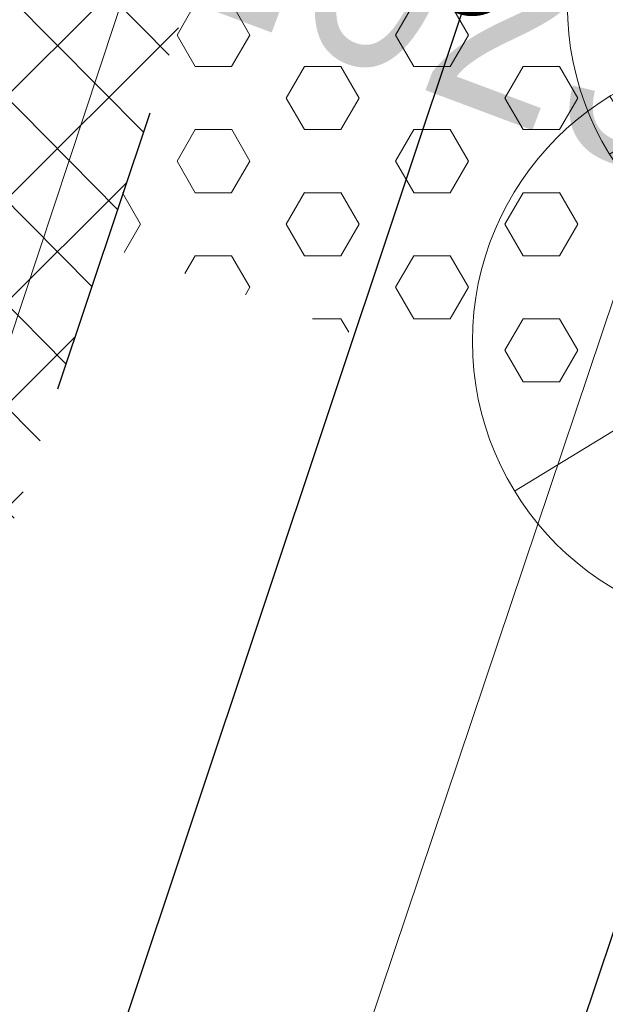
# Model space of a CAD drawing. Header units: metres. Extents: x 6599773 to 13199707, y 5688499 to 11377233.
# Tile 73 of 256: x 6599919.61 to 6599921.61, y 5688753.14 to 5688756.52. Entities that reach past the tile are written whole.
import ezdxf
from ezdxf import colors
from ezdxf.entities.mleader import LeaderData, LeaderLine
from ezdxf.enums import TextEntityAlignment as Align
from ezdxf.math import Vec2, Vec3

# ---------------------------------------------------------------- set-up
doc = ezdxf.new("R2010")
doc.units = ezdxf.units.M
doc.header["$MEASUREMENT"] = 0
for name, pattern in [('1', [0]), ('BUF', [0]), ('BUG', [1.5, 1, -0.5]), ('GUK', [2, 1.5, -0.5])]:
    doc.linetypes.add(name, pattern=pattern)
doc.layers.get('0').update_dxf_attribs({"linetype": 'CONTINUOUS', "lineweight": 5})
for name, color, linetype, lineweight in [('_kolor chodnik', 50, '1', 0), ('_kolor umocn', 7, '1', 5), ('_kolor zjazdy kostka', 7, '1', 0), ('_kolor ścieżka', 10, '1', 0), ('_krawedz jezdni i pobocza', 7, 'BUG', 30), ('_opiskd', 14, 'CONTINUOUS', 15), ('_row', 150, 'CONTINUOUS', 30), ('_wycinka', 10, 'BUF', 15), ('AS__Nowe_granice', 140, 'CONTINUOUS', 30), ('Kontury', 90, 'GUK', 5), ('OTK_L_5', 7, 'CONTINUOUS', 5), ('OTZ_L_1', 7, 'CONTINUOUS', 5), ('P_SUKP_E_T_0', 7, 'CONTINUOUS', 5)]:
    doc.layers.add(name, color=color, linetype=linetype, lineweight=lineweight)
doc.layers.add('_kolor jezdnia', color=7, linetype='1', lineweight=0, true_color=0x00dbdb)
doc.layers.add('_kolor pobocze', color=7, linetype='1', lineweight=0, true_color=0xff66ff)
doc.styles.add('opis', font='ARIALN.TTF', dxfattribs={"width": 0.7, "height": 1.1})
doc.styles.add('opis drzewa', font='ARIALN.TTF', dxfattribs={"width": 0.7, "height": 1.6})
doc.styles.add('STYL_ARIAL', font='ARIALN.TTF', dxfattribs={"width": 0.75, "oblique": 0.1})
pattern_1 = [(45, (0, 0), (-0.1767766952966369, 0.1767766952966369), []), (135, (0, 0), (-0.1767766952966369, -0.1767766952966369), [])]

# ---------------------------------------------------------------- blocks, each defined once
blk = doc.blocks.new('ddddd')
at = {"layer": '_wycinka'}
for p, q in [((6600244.106448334, 5690836.218476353), (6600245.135551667, 5690834.535523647)), ((6600245.462476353, 5690835.891551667), (6600243.779523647, 5690834.862448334))]:
    blk.add_line(p, q, dxfattribs=at)
blk.add_circle((6600244.621, 5690835.377), 0.986329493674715, dxfattribs=at)
blk = doc.blocks.new('_Dot')
at = {"color": 0, "linetype": 'ByBlock', "lineweight": -2}
blk.add_line((-0.5, 0), (-1, 0), dxfattribs=at)
at = {"color": 0, "linetype": 'ByBlock', "const_width": 0.5}
blk.add_lwpolyline([(-0.25, 0, 1), (0.25, 0, 1)], format="xyb", close=True, dxfattribs=at)

msp = doc.modelspace()

# ---------------------------------------------------------------- hatches: boundary and pattern name
at = {"layer": '_kolor chodnik'}
h = msp.add_hatch(dxfattribs=at)
h.set_pattern_fill('ANSI37', color=256, scale=2)
h.set_pattern_definition(pattern_1)
h.paths.add_polyline_path([(6599849.938171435, 5688542.085872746), (6599852.232147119, 5688548.938742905), (6599853.573135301, 5688548.489851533), (6599853.827082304, 5688549.248475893), (6599851.793849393, 5688549.929093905), (6599849.895278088, 5688548.982823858), (6599847.823506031, 5688542.793750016)])
edge = h.paths.add_edge_path()
edge.add_line((6600018.106075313, 5689087.454911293), (6600022.42781917, 5689091.229234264))
edge.add_line((6600022.42781917, 5689091.229234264), (6600020.233254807, 5689093.742094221))
edge.add_line((6600020.233254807, 5689093.742094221), (6600017.159471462, 5689091.057656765))
edge.add_arc((6600023.275194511, 5689085.3851404), 8.341433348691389, 137.1531559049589, 148.8016577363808)
edge.add_line((6600016.140105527, 5689089.706021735), (6600018.106075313, 5689087.454911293))
h.paths.add_polyline_path([(6600038.501784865, 5689187.592294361), (6600037.906968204, 5689187.700586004), (6600037.63829624, 5689186.224843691), (6600038.240083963, 5689186.115282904)])
h.paths.add_polyline_path([(6600069.098302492, 5689360.276020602), (6600068.321239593, 5689360.413462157), (6600068.064048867, 5689358.936495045), (6600068.836639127, 5689358.799546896)])
h.paths.add_polyline_path([(6600082.393785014, 5689362.950258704), (6600082.941124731, 5689366.103121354), (6600081.481377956, 5689366.361351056), (6600080.923159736, 5689363.210828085)])
h.paths.add_polyline_path([(6600074.022236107, 5689388.065861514), (6600072.983907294, 5689388.249860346), (6600072.723374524, 5689386.77253894), (6600073.760538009, 5689386.588865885)])
h.paths.add_polyline_path([(6600105.613104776, 5689486.405659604), (6600106.749499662, 5689489.711933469), (6600105.298891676, 5689490.233346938), (6600104.143487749, 5689486.917306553)], flags=17)
h.paths.add_polyline_path([(6600132.519778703, 5689678.737346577), (6600131.761827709, 5689678.896110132), (6600131.444670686, 5689677.429261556), (6600132.212256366, 5689677.269208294)])
h.paths.add_polyline_path([(6600156.649397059, 5689798.7449027), (6600156.48800471, 5689797.958860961), (6600157.450195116, 5689797.757316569), (6600157.615023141, 5689798.542205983)])
h.paths.add_polyline_path([(6600189.055358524, 5689948.643107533), (6600187.902868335, 5689948.884512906), (6600187.600024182, 5689947.417400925), (6600188.748131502, 5689947.176379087)])
edge = h.paths.add_edge_path()
edge.add_line((6600204.459383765, 5690032.969035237), (6600204.153258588, 5690031.227801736))
edge.add_arc((6600202.328347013, 5690027.299936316), 4.331100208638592, 41.85300125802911, 65.08011549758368, ccw=False)
edge.add_arc((6600032.90393149, 5690051.979071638), 174.020003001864, 352.8070218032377, 353.495463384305)
edge.add_arc((6600202.372679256, 5690027.343587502), 5.999999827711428, 55.12102442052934, 69.64815978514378)
edge = h.paths.add_edge_path()
edge.add_line((6600205.046027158, 5690040.265402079), (6600204.972740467, 5690038.483452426))
edge.add_arc((6600203.986269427, 5690044.401803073), 5.999999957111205, 279.4630688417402, 294.9140560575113)
edge.add_line((6600206.513819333, 5690038.960158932), (6600206.607027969, 5690041.030672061))
edge.add_arc((6600203.986269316, 5690044.401803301), 4.270000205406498, 284.3702444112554, 307.86193139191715, ccw=False)
edge = h.paths.add_edge_path()
edge.add_arc((6600203.547470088, 5690044.558759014), 6.446878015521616, 324.4350091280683, 356.2013368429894, ccw=False)
edge.add_arc((6600203.986269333, 5690044.401803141), 6.00000007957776, 323.2169970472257, 357.4193489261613)
h.paths.add_polyline_path([(6600208.910055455, 5690121.713696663), (6600208.146285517, 5690121.748120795), (6600207.125602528, 5690121.794124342), (6600209.971605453, 5690121.665851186)])
edge = h.paths.add_edge_path()
edge.add_line((6600238.769818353, 5690481.648294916), (6600240.338176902, 5690490.873746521))
edge.add_line((6600240.338176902, 5690490.873746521), (6600241.251295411, 5690510.829461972))
edge.add_line((6600241.251295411, 5690510.829461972), (6600239.524022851, 5690510.928942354))
edge.add_line((6600239.524022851, 5690510.928942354), (6600238.633343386, 5690491.167757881))
edge.add_line((6600238.633343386, 5690491.167757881), (6600234.579716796, 5690467.661262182))
edge.add_line((6600234.579716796, 5690467.661262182), (6600234.449796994, 5690464.966873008))
edge.add_arc((6600242.443669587, 5690464.607462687), 8.00194818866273, 177.4256738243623, 268.2543056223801)
edge.add_line((6600242.199903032, 5690456.609228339), (6600242.216657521, 5690457.359274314))
edge.add_line((6600242.216657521, 5690457.359274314), (6600242.305257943, 5690458.836738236))
edge.add_arc((6600242.444504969, 5690464.607952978), 5.772894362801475, 177.0298084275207, 268.6178439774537, ccw=False)
edge.add_line((6600236.679365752, 5690464.907083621), (6600236.951876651, 5690470.95443634))
edge.add_line((6600236.951876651, 5690470.95443634), (6600238.150786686, 5690478.210832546))
edge.add_line((6600238.150786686, 5690478.210832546), (6600238.769818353, 5690481.648294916))
h.paths.add_polyline_path([(6600238.769818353, 5690481.648294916), (6600238.150786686, 5690478.210832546), (6600239.670056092, 5690477.930590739), (6600240.266710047, 5690481.376366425)], flags=17)
edge = h.paths.add_edge_path()
edge.add_line((6600223.366500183, 5690460.339976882), (6600223.276803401, 5690457.948865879))
edge.add_arc((6600221.105749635, 5690465.64864014), 7.999999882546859, 285.7465040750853, 299.8464885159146)
edge.add_line((6600225.08717264, 5690458.709744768), (6600225.240084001, 5690461.623695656))
edge.add_arc((6600221.105749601, 5690465.648640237), 5.769999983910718, 293.06724420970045, 315.7681070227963, ccw=False)
edge = h.paths.add_edge_path()
edge.add_arc((6600220.025145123, 5690444.676291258), 5.77000016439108, 37.996647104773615, 59.94382588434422, ccw=False)
edge.add_line((6600224.572175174, 5690448.22839199), (6600224.817793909, 5690451.081798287))
edge.add_arc((6600220.025145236, 5690444.676291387), 7.999999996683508, 53.19588653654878, 68.15166733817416)
edge.add_line((6600223.00235276, 5690452.101669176), (6600222.91504296, 5690449.670427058))
edge = h.paths.add_edge_path()
edge.add_arc((6600221.105749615, 5690465.648640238), 7.999999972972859, 328.0222308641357, 357.0132597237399)
edge.add_line((6600229.094882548, 5690465.23180147), (6600229.218816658, 5690467.593604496))
edge.add_line((6600229.218816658, 5690467.593604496), (6600228.218919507, 5690467.645774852))
edge.add_line((6600228.218919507, 5690467.645774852), (6600227.891778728, 5690461.411918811))
h.paths.add_polyline_path([(6600200.980142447, 5690012.236744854), (6600202.31727834, 5690011.956662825), (6600202.522293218, 5690012.935421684), (6600201.182321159, 5690013.216097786)])
h.paths.add_polyline_path([(6600196.457878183, 5689983.98337835), (6600195.202332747, 5689984.246370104), (6600194.899091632, 5689982.777335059), (6600196.150355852, 5689982.515240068)])
edge = h.paths.add_edge_path()
edge.add_line((6600112.305909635, 5689517.99101877), (6600112.691041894, 5689519.807934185))
edge.add_line((6600112.691041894, 5689519.807934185), (6600113.245521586, 5689522.423769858))
edge.add_line((6600113.245521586, 5689522.423769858), (6600111.553124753, 5689522.782507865))
edge.add_line((6600111.553124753, 5689522.782507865), (6600107.405864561, 5689503.217226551))
edge.add_line((6600107.405864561, 5689503.217226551), (6600099.494506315, 5689480.361667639))
edge.add_line((6600099.494506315, 5689480.361667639), (6600099.182814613, 5689478.891218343))
edge.add_arc((6600107.008997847, 5689477.232359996), 8.000059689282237, 168.0325629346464, 257.7529108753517)
edge.add_line((6600105.311960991, 5689469.414366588), (6600105.784990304, 5689471.593619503))
edge.add_arc((6600107.008927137, 5689477.232314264), 5.769999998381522, 168.0321375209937, 257.7533362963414, ccw=False)
edge.add_line((6600101.364343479, 5689478.42879883), (6600101.647245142, 5689479.76342708))
edge.add_line((6600101.647245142, 5689479.76342708), (6600104.143487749, 5689486.917306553))
edge.add_line((6600104.143487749, 5689486.917306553), (6600105.298891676, 5689490.233346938))
edge.add_line((6600105.298891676, 5689490.233346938), (6600108.240043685, 5689498.809726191))
edge.add_line((6600108.240043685, 5689498.809726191), (6600112.305909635, 5689517.99101877))
h.paths.add_polyline_path([(6600136.009573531, 5689645.499114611), (6600138.333647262, 5689645.012304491), (6600138.661671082, 5689646.578318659), (6600134.869459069, 5689647.372651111)])
at = {"layer": '_kolor jezdnia'}
h = msp.add_hatch(dxfattribs=at)
h.set_pattern_fill('ANSI37', color=256, scale=2.2)
h.set_pattern_definition([(311.9999999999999, (0, 0), (0.2043648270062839, 0.1840109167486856), []), (41.99999999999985, (0, 0), (-0.1840109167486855, 0.2043648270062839), [])])
edge = h.paths.add_edge_path()
edge.add_line((6599833.066047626, 5688539.933393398), (6599850.649511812, 5688527.983462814))
edge.add_arc((6599857.337592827, 5688536.653968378), 10.95025544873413, 169.5012687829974, 232.3548431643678, ccw=False)
edge.add_arc((6599858.085851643, 5688536.618142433), 11.69295282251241, 162.2507788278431, 169.9967502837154, ccw=False)
edge.add_line((6599846.949484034, 5688540.182754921), (6599847.823506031, 5688542.793750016))
edge.add_line((6599847.823506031, 5688542.793750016), (6599849.895278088, 5688548.982823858))
edge.add_line((6599849.895278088, 5688548.982823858), (6599852.434748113, 5688556.56906746))
edge.add_line((6599852.434748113, 5688556.56906746), (6599928.48625871, 5688783.760284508))
edge.add_line((6599928.48625871, 5688783.760284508), (6599931.025728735, 5688791.34652811))
edge.add_line((6599931.025728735, 5688791.34652811), (6599996.657773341, 5688987.411326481))
edge.add_line((6599996.657773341, 5688987.411326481), (6599999.197243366, 5688994.997570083))
edge.add_line((6599999.197243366, 5688994.997570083), (6600021.930100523, 5689062.908193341))
edge.add_line((6600021.930100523, 5689062.908193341), (6600017.620224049, 5689067.371531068))
edge.add_line((6600017.620224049, 5689067.371531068), (6600016.714558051, 5689064.654078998))
edge.add_line((6600016.714558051, 5689064.654078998), (6600012.423620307, 5689051.835617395))
edge.add_line((6600012.423620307, 5689051.835617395), (6600009.884150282, 5689044.249373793))
edge.add_line((6600009.884150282, 5689044.249373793), (6599977.53516164, 5688947.612159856))
edge.add_line((6599977.53516164, 5688947.612159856), (6599974.995691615, 5688940.025916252))
edge.add_line((6599974.995691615, 5688940.025916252), (6599942.096912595, 5688841.746295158))
edge.add_line((6599942.096912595, 5688841.746295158), (6599939.557442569, 5688834.160051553))
edge.add_line((6599939.557442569, 5688834.160051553), (6599882.679288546, 5688664.246042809))
edge.add_line((6599882.679288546, 5688664.246042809), (6599880.139818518, 5688656.659799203))
edge.add_line((6599880.139818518, 5688656.659799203), (6599852.464543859, 5688573.984527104))
edge.add_line((6599852.464543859, 5688573.984527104), (6599842.470137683, 5688544.127903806))
edge.add_arc((6599835.706422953, 5688546.652910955), 7.219660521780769, 248.54809133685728, 339.52856074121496, ccw=False)
h.paths.add_polyline_path([(6600044.653202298, 5689172.271628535), (6600046.276244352, 5689181.431901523), (6600047.759199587, 5689189.801539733), (6600051.0603021, 5689208.432603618), (6600052.368792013, 5689215.817578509), (6600054.808584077, 5689229.587499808), (6600056.11707399, 5689236.972474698), (6600057.346666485, 5689243.912161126), (6600058.655146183, 5689251.297078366), (6600058.831439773, 5689252.292060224), (6600060.098987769, 5689259.445963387), (6600060.139929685, 5689259.677035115), (6600061.407468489, 5689266.830886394), (6600072.329030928, 5689328.470998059), (6600073.637511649, 5689335.855921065), (6600077.337304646, 5689356.73715072), (6600078.820259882, 5689365.106788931), (6600081.142794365, 5689378.214921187), (6600082.53851694, 5689386.092227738), (6600095.187867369, 5689457.483787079), (6600091.082877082, 5689465.8405575), (6600089.043088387, 5689454.328211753), (6600087.870641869, 5689447.711051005), (6600087.560133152, 5689445.958573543), (6600086.562151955, 5689440.326076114), (6600082.433200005, 5689417.022719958), (6600080.95024477, 5689408.65308175), (6600077.202698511, 5689387.502337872), (6600075.719743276, 5689379.132699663), (6600073.469199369, 5689366.430874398), (6600071.986244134, 5689358.061236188), (6600069.986864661, 5689346.776955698), (6600068.591142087, 5689338.899649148), (6600065.559290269, 5689321.78820693), (6600064.163567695, 5689313.91090038), (6600059.719426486, 5689288.828650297), (6600058.323703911, 5689280.951343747), (6600057.563846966, 5689276.662793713), (6600056.168124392, 5689268.785487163), (6600054.804920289, 5689261.091711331), (6600053.409197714, 5689253.214404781), (6600053.264817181, 5689252.399536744), (6600051.869094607, 5689244.522230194), (6600051.183555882, 5689240.653124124), (6600049.787833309, 5689232.775817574), (6600046.593849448, 5689214.749319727), (6600045.198126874, 5689206.872013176), (6600044.41754409, 5689202.466488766), (6600042.934588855, 5689194.096850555), (6600036.429952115, 5689157.38538759), (6600034.94699688, 5689149.01574938), (6600030.579776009, 5689124.367629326), (6600027.529365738, 5689107.151445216), (6600024.895072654, 5689094.014582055), (6600030.583685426, 5689094.264316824), (6600032.945013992, 5689106.191885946), (6600043.170247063, 5689163.901990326)])
edge = h.paths.add_edge_path()
edge.add_line((6600111.106812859, 5689535.144351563), (6600111.256844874, 5689535.85214863))
edge.add_line((6600111.256844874, 5689535.85214863), (6600112.915748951, 5689543.678261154))
edge.add_line((6600112.915748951, 5689543.678261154), (6600117.304772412, 5689564.384094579))
edge.add_line((6600117.304772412, 5689564.384094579), (6600119.067357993, 5689572.699339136))
edge.add_line((6600119.067357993, 5689572.699339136), (6600120.087667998, 5689577.512794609))
edge.add_line((6600120.087667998, 5689577.512794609), (6600121.64289057, 5689584.849775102))
edge.add_line((6600121.64289057, 5689584.849775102), (6600128.436769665, 5689616.900852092))
edge.add_line((6600128.436769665, 5689616.900852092), (6600129.991992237, 5689624.237832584))
edge.add_line((6600129.991992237, 5689624.237832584), (6600132.660554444, 5689636.827148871))
edge.add_line((6600132.660554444, 5689636.827148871), (6600133.208838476, 5689639.444704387))
edge.add_line((6600133.208838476, 5689639.444704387), (6600134.848957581, 5689647.274775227))
edge.add_line((6600134.848957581, 5689647.274775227), (6600138.97649476, 5689666.979995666))
edge.add_line((6600138.97649476, 5689666.979995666), (6600140.51410642, 5689674.320687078))
edge.add_line((6600140.51410642, 5689674.320687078), (6600145.209128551, 5689696.735129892))
edge.add_line((6600145.209128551, 5689696.735129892), (6600146.746740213, 5689704.075821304))
edge.add_line((6600146.746740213, 5689704.075821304), (6600151.462308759, 5689726.588354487))
edge.add_line((6600151.462308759, 5689726.588354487), (6600152.999920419, 5689733.929045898))
edge.add_line((6600152.999920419, 5689733.929045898), (6600155.244070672, 5689744.642813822))
edge.add_line((6600155.244070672, 5689744.642813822), (6600156.781682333, 5689751.983505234))
edge.add_line((6600156.781682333, 5689751.983505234), (6600161.635515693, 5689775.156126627))
edge.add_line((6600161.635515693, 5689775.156126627), (6600163.378142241, 5689783.475576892))
edge.add_line((6600163.378142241, 5689783.475576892), (6600163.850769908, 5689785.731942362))
edge.add_line((6600163.850769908, 5689785.731942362), (6600167.028500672, 5689800.90270461))
edge.add_line((6600167.028500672, 5689800.90270461), (6600179.490888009, 5689860.399222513))
edge.add_line((6600179.490888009, 5689860.399222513), (6600181.233514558, 5689868.718672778))
edge.add_line((6600181.233514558, 5689868.718672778), (6600181.84713393, 5689871.648144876))
edge.add_line((6600181.84713393, 5689871.648144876), (6600183.38474559, 5689878.988836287))
edge.add_line((6600183.38474559, 5689878.988836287), (6600184.935818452, 5689886.393792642))
edge.add_line((6600184.935818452, 5689886.393792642), (6600186.575937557, 5689894.223863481))
edge.add_line((6600186.575937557, 5689894.223863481), (6600194.051338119, 5689929.912074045))
edge.add_line((6600194.051338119, 5689929.912074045), (6600195.691457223, 5689937.742144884))
edge.add_line((6600195.691457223, 5689937.742144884), (6600202.915799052, 5689972.231779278))
edge.add_line((6600202.915799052, 5689972.231779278), (6600204.555918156, 5689980.061850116))
edge.add_line((6600204.555918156, 5689980.061850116), (6600206.062781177, 5689987.255744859))
edge.add_line((6600206.062781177, 5689987.255744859), (6600207.702900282, 5689995.085815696))
edge.add_line((6600207.702900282, 5689995.085815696), (6600210.232559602, 5690007.162628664))
edge.add_line((6600210.232559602, 5690007.162628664), (6600211.694938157, 5690014.144150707))
edge.add_arc((6600028.177652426, 5690052.584442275), 187.5000004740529, 348.1696294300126, 357.4195276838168)
edge.add_line((6600215.487522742, 5690044.142720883), (6600208.310270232, 5690026.480446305))
edge.add_arc((6600032.903933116, 5690051.97907145), 177.2500013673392, 348.1696294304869, 351.7289130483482, ccw=False)
edge.add_line((6600206.38894146, 5690015.640182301), (6600205.966941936, 5690013.625519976))
edge.add_line((6600205.966941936, 5690013.625519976), (6600204.326822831, 5690005.795449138))
edge.add_line((6600204.326822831, 5690005.795449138), (6600197.076961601, 5689971.183982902))
edge.add_line((6600197.076961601, 5689971.183982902), (6600195.334335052, 5689962.864532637))
edge.add_line((6600195.334335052, 5689962.864532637), (6600193.44722506, 5689953.855305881))
edge.add_line((6600193.44722506, 5689953.855305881), (6600191.909227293, 5689946.512771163))
edge.add_line((6600191.909227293, 5689946.512771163), (6600185.49684423, 5689915.899498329))
edge.add_line((6600185.49684423, 5689915.899498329), (6600183.856521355, 5689908.068454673))
edge.add_line((6600183.856521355, 5689908.068454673), (6600182.066605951, 5689899.523243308))
edge.add_line((6600182.066605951, 5689899.523243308), (6600180.32407057, 5689891.204228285))
edge.add_line((6600180.32407057, 5689891.204228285), (6600174.320344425, 5689862.541919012))
edge.add_line((6600174.320344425, 5689862.541919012), (6600172.577809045, 5689854.222903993))
edge.add_line((6600172.577809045, 5689854.222903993), (6600163.663810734, 5689811.666703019))
edge.add_line((6600163.663810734, 5689811.666703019), (6600162.023782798, 5689803.837067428))
edge.add_line((6600162.023782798, 5689803.837067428), (6600160.924220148, 5689798.587659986))
edge.add_line((6600160.924220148, 5689798.587659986), (6600159.279208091, 5689790.734229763))
edge.add_line((6600159.279208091, 5689790.734229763), (6600157.107250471, 5689780.365115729))
edge.add_line((6600157.107250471, 5689780.365115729), (6600155.462238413, 5689772.511685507))
edge.add_line((6600155.462238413, 5689772.511685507), (6600153.380318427, 5689762.572418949))
edge.add_line((6600153.380318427, 5689762.572418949), (6600151.735124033, 5689754.718118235))
edge.add_line((6600151.735124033, 5689754.718118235), (6600148.586504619, 5689739.686336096))
edge.add_line((6600148.586504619, 5689739.686336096), (6600146.885007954, 5689731.563243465))
edge.add_line((6600146.885007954, 5689731.563243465), (6600141.75088822, 5689707.052510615))
edge.add_line((6600141.75088822, 5689707.052510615), (6600140.110896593, 5689699.223048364))
edge.add_line((6600140.110896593, 5689699.223048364), (6600133.483561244, 5689667.583574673))
edge.add_line((6600133.483561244, 5689667.583574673), (6600131.860394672, 5689659.834436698))
edge.add_line((6600131.860394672, 5689659.834436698), (6600131.740984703, 5689659.26436315))
edge.add_line((6600131.740984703, 5689659.26436315), (6600130.117814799, 5689651.515209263))
edge.add_line((6600130.117814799, 5689651.515209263), (6600127.278733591, 5689637.961189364))
edge.add_line((6600127.278733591, 5689637.961189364), (6600126.924568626, 5689636.290366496))
edge.add_line((6600126.924568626, 5689636.290366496), (6600125.166244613, 5689627.995226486))
edge.add_line((6600125.166244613, 5689627.995226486), (6600118.009503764, 5689594.232298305))
edge.add_line((6600118.009503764, 5689594.232298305), (6600116.251179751, 5689585.937158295))
edge.add_line((6600116.251179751, 5689585.937158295), (6600113.665314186, 5689573.737975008))
edge.add_line((6600113.665314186, 5689573.737975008), (6600111.898534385, 5689565.402943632))
edge.add_line((6600111.898534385, 5689565.402943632), (6600104.889982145, 5689532.33911599))
edge.add_line((6600104.889982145, 5689532.33911599), (6600103.226635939, 5689524.492047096))
edge.add_line((6600103.226635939, 5689524.492047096), (6600096.623876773, 5689493.342605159))
edge.add_line((6600096.623876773, 5689493.342605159), (6600094.968986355, 5689485.53542763))
edge.add_line((6600094.968986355, 5689485.53542763), (6600094.300101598, 5689482.379870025))
edge.add_line((6600094.300101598, 5689482.379870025), (6600099.182814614, 5689478.891218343))
edge.add_line((6600099.182814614, 5689478.891218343), (6600099.494506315, 5689480.361667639))
edge.add_line((6600099.494506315, 5689480.361667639), (6600111.106812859, 5689535.144351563))
edge = h.paths.add_edge_path()
edge.add_arc((6600239.213891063, 5690851.4003676), 10.0000000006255, -2.8342403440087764, 76.13703556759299, ccw=False)
edge.add_line((6600249.201658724, 5690850.905901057), (6600249.082723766, 5690848.503524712))
edge.add_line((6600249.082723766, 5690848.503524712), (6600247.016487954, 5690806.767468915))
edge.add_line((6600247.016487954, 5690806.767468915), (6600246.092398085, 5690789.152178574))
edge.add_line((6600246.092398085, 5690789.152178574), (6600233.768116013, 5690572.015170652))
edge.add_line((6600233.768116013, 5690572.015170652), (6600228.959056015, 5690465.29620206))
edge.add_line((6600228.959056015, 5690465.29620206), (6600234.588724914, 5690465.017134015))
edge.add_line((6600234.588724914, 5690465.017134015), (6600239.26254019, 5690571.767576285))
edge.add_line((6600239.26254019, 5690571.767576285), (6600252.505038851, 5690806.400146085))
edge.add_line((6600252.505038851, 5690806.400146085), (6600254.569211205, 5690848.094521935))
edge.add_arc((6600262.559425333, 5690847.6989487), 7.999999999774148, 76.13703557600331, 177.1657596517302, ccw=False)
edge.add_line((6600264.476229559, 5690855.465921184), (6600241.609896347, 5690861.109083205))
edge = h.paths.add_edge_path()
edge.add_line((6600250.031475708, 5690451.625307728), (6600250.231741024, 5690455.772579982))
edge.add_line((6600250.231741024, 5690455.772579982), (6600246.257763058, 5690456.417303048))
edge.add_line((6600246.257763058, 5690456.417303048), (6600242.171761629, 5690456.61060902))
edge.add_arc((6600242.563100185, 5690464.586983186), 7.985968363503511, 176.9123644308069, 267.1911945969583, ccw=False)
edge.add_line((6600234.588724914, 5690465.017134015), (6600228.959056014, 5690465.29620206))
edge.add_arc((6600220.965133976, 5690465.657286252), 8.002072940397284, 267.8289300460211, 357.413716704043, ccw=False)
edge.add_line((6600220.661989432, 5690457.660957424), (6600212.406915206, 5690458.119572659))
edge.add_line((6600212.406915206, 5690458.119572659), (6600208.431872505, 5690457.817501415))
edge.add_line((6600208.431872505, 5690457.817501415), (6600208.233912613, 5690454.548331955))
edge.add_line((6600208.233912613, 5690454.548331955), (6600212.129565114, 5690453.127270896))
edge.add_line((6600212.129565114, 5690453.127270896), (6600218.640548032, 5690452.76554962))
edge.add_line((6600218.640548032, 5690452.76554962), (6600216.486747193, 5690452.885205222))
edge.add_line((6600216.486747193, 5690452.885205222), (6600220.46890539, 5690452.663974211))
edge.add_arc((6600220.025145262, 5690444.676291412), 7.999999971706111, -0.3386579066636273, 86.8201700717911, ccw=False)
edge.add_line((6600228.025005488, 5690444.629006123), (6600227.803602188, 5690439.649256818))
edge.add_line((6600227.803602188, 5690439.649256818), (6600226.885525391, 5690435.936828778))
edge.add_line((6600226.885525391, 5690435.936828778), (6600225.534849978, 5690405.967249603))
edge.add_line((6600225.534849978, 5690405.967249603), (6600226.115199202, 5690402.187514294))
edge.add_line((6600226.115199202, 5690402.187514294), (6600213.445139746, 5690121.008786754))
edge.add_line((6600213.445139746, 5690121.008786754), (6600213.352800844, 5690118.960058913))
edge.add_line((6600213.352800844, 5690118.960058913), (6600209.980184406, 5690044.131649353))
edge.add_arc((6600203.986269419, 5690044.401803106), 5.999999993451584, 257.4162346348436, 357.41934921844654, ccw=False)
edge.add_line((6600202.679069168, 5690038.545931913), (6600201.589735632, 5690033.666039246))
edge.add_line((6600201.589735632, 5690033.666039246), (6600203.67987942, 5690033.199458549))
edge.add_arc((6600202.372679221, 5690027.343587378), 5.999999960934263, -8.27108729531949, 77.41623506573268, ccw=False)
edge.add_line((6600208.310270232, 5690026.480446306), (6600215.487522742, 5690044.142720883))
edge.add_line((6600215.487522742, 5690044.142720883), (6600216.199687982, 5690059.944661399))
edge.add_line((6600216.199687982, 5690059.944661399), (6600216.537356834, 5690067.437056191))
edge.add_line((6600216.537356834, 5690067.437056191), (6600223.893528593, 5690230.66011469))
edge.add_line((6600223.893528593, 5690230.66011469), (6600224.231197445, 5690238.152509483))
edge.add_line((6600224.231197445, 5690238.152509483), (6600233.507835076, 5690443.987992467))
edge.add_arc((6600241.499722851, 5690443.627812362), 7.999999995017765, 87.29208981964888, 177.4195277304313, ccw=False)
edge.add_line((6600241.877677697, 5690451.618879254), (6600246.021541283, 5690451.422886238))
edge.add_line((6600246.021541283, 5690451.422886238), (6600246.427694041, 5690451.443388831))
edge.add_line((6600246.427694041, 5690451.443388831), (6600246.793970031, 5690451.461878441))
edge.add_line((6600246.793970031, 5690451.461878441), (6600250.031475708, 5690451.625307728))
edge = h.paths.add_edge_path()
edge.add_line((6600007.33756506, 5689086.20374581), (6600006.980466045, 5689080.740822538))
edge.add_line((6600006.980466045, 5689080.740822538), (6600007.229745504, 5689080.720859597))
edge.add_line((6600007.229745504, 5689080.720859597), (6600008.093335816, 5689080.601653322))
edge.add_line((6600008.093335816, 5689080.601653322), (6600008.702681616, 5689080.53831051))
edge.add_arc((6600008.140193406, 5689070.554142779), 9.999999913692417, -18.557800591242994, 86.77547804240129, ccw=False)
edge.add_line((6600017.620224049, 5689067.371531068), (6600021.930100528, 5689062.908193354))
edge.add_arc((6599734.83819726, 5689159.011261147), 302.7499967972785, 341.4922000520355, 343.8640860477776)
edge.add_arc((6600034.895369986, 5689072.315877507), 9.581213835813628, 98.63328270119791, 164.5273290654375, ccw=False)
edge.add_line((6600033.457137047, 5689081.788529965), (6600033.832640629, 5689081.798737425))
edge.add_line((6600033.832640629, 5689081.798737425), (6600034.422462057, 5689082.05700874))
edge.add_line((6600034.422462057, 5689082.05700874), (6600036.833623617, 5689082.139040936))
edge.add_line((6600036.833623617, 5689082.139040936), (6600036.730225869, 5689087.148851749))
edge.add_line((6600036.730225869, 5689087.148851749), (6600036.579860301, 5689087.134303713))
edge.add_arc((6600036.479565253, 5689093.136286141), 6.002820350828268, 169.1687651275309, 270.9573417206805, ccw=False)
edge.add_line((6600030.583685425, 5689094.264316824), (6600024.895072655, 5689094.014582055))
edge.add_arc((6600015.200558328, 5689096.162123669), 9.929528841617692, 271.0943432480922, 347.5094668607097, ccw=False)
edge.add_arc((6600014.909438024, 5689089.646776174), 3.446070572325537, 264.4236009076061, 278.0194998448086, ccw=False)
edge.add_line((6600014.574573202, 5689086.217014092), (6600014.299554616, 5689086.232508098))
edge.add_line((6600014.299554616, 5689086.232508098), (6600010.474232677, 5689086.448019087))
edge.add_line((6600010.474232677, 5689086.448019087), (6600007.33756506, 5689086.20374581))
edge = h.paths.add_edge_path()
edge.add_line((6600105.490725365, 5689463.953528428), (6600106.927559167, 5689464.047234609))
edge.add_line((6600106.927559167, 5689464.047234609), (6600107.835, 5689468.66))
edge.add_line((6600107.835, 5689468.66), (6600105.311960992, 5689469.414366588))
edge.add_arc((6600107.008997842, 5689477.232359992), 8.000059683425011, 168.0325628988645, 257.7529109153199, ccw=False)
edge.add_line((6600099.182814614, 5689478.891218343), (6600094.300101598, 5689482.379870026))
edge.add_arc((6600586.245114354, 5689378.10423892), 502.8750369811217, 168.032376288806, 169.9522165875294)
edge.add_line((6600091.082877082, 5689465.8405575), (6600095.187867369, 5689457.483787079))
edge.add_arc((6600103.06517392, 5689456.088064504), 8.000000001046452, 77.7533362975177, 169.9524553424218, ccw=False)
edge.add_line((6600104.762140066, 5689463.906012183), (6600105.490725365, 5689463.953528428))
at = {"layer": '_kolor pobocze'}
h = msp.add_hatch(dxfattribs=at)
h.set_pattern_fill('ANSI37', color=256, scale=2)
h.set_pattern_definition(pattern_1)
h.paths.add_polyline_path([(6599932.160925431, 5688783.321107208), (6599932.399290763, 5688784.03222046), (6599930.384830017, 5688784.706554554), (6599928.486258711, 5688783.760284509), (6599900.424162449, 5688699.929447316), (6599901.135372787, 5688699.691372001), (6599929.09885504, 5688783.227616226), (6599930.441347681, 5688783.896730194)])
h.paths.add_polyline_path([(6599863.82305472, 5688584.885679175), (6599865.461509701, 5688584.337302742), (6599865.699847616, 5688585.0483342), (6599863.76653706, 5688585.69550354), (6599861.867965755, 5688584.749233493), (6599852.434748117, 5688556.569067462), (6599852.907883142, 5688555.619781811), (6599862.297350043, 5688583.669249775), (6599862.358334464, 5688583.85143058), (6599862.480562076, 5688584.216565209)])
h.paths.add_polyline_path([(6599865.891775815, 5688591.038664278), (6599865.217260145, 5688592.39199476), (6599901.135372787, 5688699.691372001), (6599900.424162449, 5688699.929447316), (6599864.407435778, 5688592.335477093), (6599865.353705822, 5688590.436905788), (6599867.288949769, 5688589.789089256), (6599867.527342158, 5688590.500283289)])
at = {"layer": '_kolor umocn', "ltscale": 0.5}
h = msp.add_hatch(dxfattribs=at)
h.set_pattern_fill('HEX', color=256)
h.set_pattern_definition([(0, (-314.5427416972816, -1949.827712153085), (0, 0.2165063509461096), [0.125, -0.25]), (120, (-314.5427416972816, -1949.827712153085), (-0.1875, -0.1082531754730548), [0.1249999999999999, -0.2499999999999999]), (59.99999999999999, (-314.4177416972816, -1949.827712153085), (-0.1875, 0.1082531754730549), [0.125, -0.25])])
h.paths.add_polyline_path([(6599922.983148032, 5688757.397327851), (6599920.72107004, 5688758.200379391), (6599919.898920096, 5688755.744343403), (6599922.165727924, 5688754.955421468)])
at = {"layer": '_kolor zjazdy kostka'}
h = msp.add_hatch(dxfattribs=at)
h.set_pattern_fill('ANSI37', color=256, scale=2)
h.set_pattern_definition(pattern_1)
h.paths.add_polyline_path([(6600244.137440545, 5690813.934732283), (6600242.369522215, 5690814.022127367), (6600242.097568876, 5690808.528921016), (6600243.865482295, 5690808.44142671)])
h.paths.add_polyline_path([(6600247.012128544, 5690806.679412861), (6600247.44273645, 5690815.377295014), (6600247.393289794, 5690814.378518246), (6600247.113277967, 5690808.722537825)])
h.paths.add_polyline_path([(6600242.297085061, 5690788.088808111), (6600240.958726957, 5690788.155683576), (6600240.648818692, 5690782.664569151), (6600241.987258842, 5690782.599147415)])
h.paths.add_polyline_path([(6600245.558275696, 5690780.919298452), (6600246.037231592, 5690789.405686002), (6600244.985820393, 5690788.453468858), (6600244.612601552, 5690781.981345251)])
h.paths.add_polyline_path([(6600241.348405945, 5690723.711515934), (6600242.272017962, 5690722.691689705), (6600242.749709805, 5690731.155680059), (6600241.698138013, 5690730.203317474), (6600241.472690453, 5690726.27550499)])
h.paths.add_polyline_path([(6600225.772794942, 5690394.589141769), (6600224.731429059, 5690393.637598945), (6600224.461246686, 5690387.644646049), (6600225.412923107, 5690386.603142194)])
h.paths.add_polyline_path([(6600223.012390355, 5690333.280720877), (6600223.372595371, 5690341.272607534), (6600222.32835346, 5690340.318436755), (6600222.058239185, 5690334.324941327)])
h.paths.add_polyline_path([(6600215.496388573, 5690166.390602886), (6600215.856593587, 5690174.382489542), (6600214.812834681, 5690173.428760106), (6600214.542018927, 5690167.435062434)])
h.paths.add_polyline_path([(6600212.446537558, 5690121.053392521), (6600213.399499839, 5690120.010473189), (6600213.788744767, 5690128.503024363), (6600212.745135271, 5690127.54943145)])
h.paths.add_polyline_path([(6600209.977420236, 5690121.665589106), (6600210.225142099, 5690127.162117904), (6600207.346107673, 5690127.291879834), (6600207.119593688, 5690121.794395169)])
h.paths.add_polyline_path([(6600207.950178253, 5690070.725854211), (6600204.880846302, 5690070.828947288), (6600204.643784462, 5690065.333808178), (6600207.702521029, 5690065.204598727)])
h.paths.add_polyline_path([(6600200.981479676, 5690012.236464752), (6600199.969248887, 5690007.339980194), (6600201.282587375, 5690007.064882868), (6600202.31726072, 5690011.956666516)])
h.paths.add_polyline_path([(6600193.613960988, 5689970.406358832), (6600192.398010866, 5689970.660657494), (6600191.286205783, 5689965.274578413), (6600192.486379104, 5689965.023185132)])
h.paths.add_polyline_path([(6600189.061271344, 5689948.671423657), (6600189.984133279, 5689953.050774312), (6600188.818902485, 5689953.32186217), (6600187.908781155, 5689948.91282903)])
h.paths.add_polyline_path([(6600180.976201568, 5689915.317449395), (6600179.952861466, 5689910.421322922), (6600181.008474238, 5689910.200199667), (6600182.033843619, 5689915.09540201)])
h.paths.add_polyline_path([(6600176.508279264, 5689893.538690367), (6600177.476023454, 5689893.335973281), (6600178.603605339, 5689898.719146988), (6600177.636002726, 5689898.922290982)])
h.paths.add_polyline_path([(6600179.28182965, 5689859.401159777), (6600180.522246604, 5689860.211927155), (6600181.057490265, 5689860.561775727), (6600183.598022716, 5689860.029600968), (6600184.726606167, 5689865.412570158), (6600182.186324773, 5689865.943033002), (6600181.604764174, 5689866.832779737), (6600181.024456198, 5689867.720610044)])
h.paths.add_polyline_path([(6600160.20081012, 5689810.862606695), (6600159.232772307, 5689811.065842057), (6600158.207991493, 5689806.171529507), (6600159.17573568, 5689805.968812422)])
h.paths.add_polyline_path([(6600156.493917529, 5689797.987177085), (6600155.463416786, 5689793.068691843), (6600156.431160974, 5689792.865974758), (6600157.461419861, 5689797.784520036)])
edge = h.paths.add_edge_path()
edge.add_arc((6600173.111981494, 5689800.679690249), 5.999999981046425, 204.6731153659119, 239.5411154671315, ccw=False)
edge.add_arc((6600173.162096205, 5689800.685330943), 6.047914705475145, 168.3203586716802, 204.5234866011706, ccw=False)
edge.add_line((6600167.239404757, 5689801.909666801), (6600163.65166784, 5689784.781499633))
edge.add_arc((6600169.524220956, 5689783.551410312), 5.999999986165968, 139.2146049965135, 168.1696294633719, ccw=False)
edge.add_arc((6600169.524220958, 5689783.551410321), 5.999999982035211, 96.80962310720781, 139.2146050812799, ccw=False)
edge.add_line((6600168.81279652, 5689789.509083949), (6600170.070461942, 5689795.507731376))
h.paths.add_polyline_path([(6600163.526364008, 5689776.866746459), (6600166.051243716, 5689776.337874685), (6600167.179826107, 5689781.720838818), (6600164.653945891, 5689782.24992016), (6600163.941148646, 5689783.340449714), (6600163.493329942, 5689784.025580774), (6600161.750703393, 5689775.706130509), (6600162.438017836, 5689776.155376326)])
h.paths.add_polyline_path([(6600152.614191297, 5689774.643430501), (6600153.639138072, 5689779.536616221), (6600152.646757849, 5689779.74492896), (6600151.646447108, 5689774.846147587)])
h.paths.add_polyline_path([(6600150.121074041, 5689767.466820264), (6600148.177624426, 5689758.167954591), (6600149.115997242, 5689757.971390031), (6600151.066362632, 5689767.268392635)])
h.paths.add_polyline_path([(6600142.970741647, 5689739.332500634), (6600141.888449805, 5689734.142420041), (6600144.036614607, 5689733.695518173), (6600145.123068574, 5689738.882330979)])
h.paths.add_polyline_path([(6600136.256357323, 5689701.052153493), (6600137.154085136, 5689700.864096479), (6600138.287960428, 5689706.274871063), (6600137.38649247, 5689706.464182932)])
h.paths.add_polyline_path([(6600130.081494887, 5689667.099389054), (6600129.212847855, 5689667.281639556), (6600128.083282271, 5689661.898895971), (6600128.953953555, 5689661.716447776)])
h.paths.add_polyline_path([(6600128.397394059, 5689659.030340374), (6600127.554144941, 5689659.207226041), (6600126.493408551, 5689653.810049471), (6600127.269860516, 5689653.647397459)])
h.paths.add_polyline_path([(6600134.990411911, 5689640.633636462), (6600137.30714639, 5689640.148363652), (6600138.339560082, 5689645.040620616), (6600136.015486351, 5689645.500958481), (6600135.435178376, 5689646.388788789), (6600134.8548704, 5689647.276619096), (6600133.214751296, 5689639.446548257), (6600134.102581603, 5689640.026856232)])
h.paths.add_polyline_path([(6600122.164164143, 5689634.294831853), (6600121.024067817, 5689628.914244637), (6600122.015114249, 5689628.705875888), (6600123.155614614, 5689634.086346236)])
h.paths.add_polyline_path([(6600114.542075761, 5689593.450769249), (6600113.493359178, 5689593.398339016), (6600112.364315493, 5689588.045694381), (6600113.29076438, 5689587.547532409)])
h.paths.add_polyline_path([(6600110.194543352, 5689572.941097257), (6600109.207819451, 5689573.148880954), (6600108.06771793, 5689567.768269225), (6600109.050143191, 5689567.53521504)])
h.paths.add_polyline_path([(6600119.083213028, 5689565.540446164), (6600119.089125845, 5689565.542290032), (6600121.462438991, 5689565.065690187), (6600122.598093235, 5689570.447168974), (6600120.229622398, 5689570.949214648), (6600119.651446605, 5689571.8119627), (6600119.073270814, 5689572.72765526), (6600117.310757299, 5689564.412754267)])
h.paths.add_polyline_path([(6600101.698666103, 5689532.937884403), (6600100.730666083, 5689533.141679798), (6600099.694214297, 5689528.250234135), (6600100.669121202, 5689528.045267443)])
h.paths.add_polyline_path([(6600094.06402112, 5689496.827028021), (6600093.080194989, 5689497.033910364), (6600092.036590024, 5689492.143967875), (6600093.038865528, 5689491.933250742)])
h.paths.add_polyline_path([(6600083.709836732, 5689453.749808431), (6600082.738586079, 5689448.336231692), (6600084.647281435, 5689448.027407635), (6600085.606840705, 5689453.416583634)])
h.paths.add_polyline_path([(6600084.434394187, 5689446.825895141), (6600083.731191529, 5689446.921126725), (6600082.928047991, 5689442.491821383), (6600083.649300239, 5689442.394910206)])
h.paths.add_polyline_path([(6600078.04194071, 5689410.721110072), (6600078.996952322, 5689416.137564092), (6600078.0548333, 5689416.304853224), (6600077.111232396, 5689410.886043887)])
h.paths.add_polyline_path([(6600072.911565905, 5689386.768652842), (6600071.96046622, 5689381.312635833), (6600072.800073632, 5689381.163221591), (6600073.76645083, 5689386.590709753)])
h.paths.add_polyline_path([(6600082.887400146, 5689379.432062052), (6600085.278102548, 5689379.034943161), (6600086.160383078, 5689383.956496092), (6600083.759726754, 5689384.355378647), (6600083.152078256, 5689385.224725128), (6600082.544429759, 5689386.094071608), (6600081.148707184, 5689378.216765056), (6600082.018053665, 5689378.824413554)])
h.paths.add_polyline_path([(6600080.731401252, 5689363.247695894), (6600080.041469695, 5689363.369939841), (6600079.433821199, 5689364.239286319), (6600078.8261727, 5689365.108632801), (6600077.343217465, 5689356.73899459), (6600078.212563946, 5689357.346643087), (6600079.081910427, 5689357.954291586), (6600081.429189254, 5689357.564866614), (6600082.388748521, 5689362.980514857)])
h.paths.add_polyline_path([(6600069.104215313, 5689360.304336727), (6600070.063917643, 5689365.720487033), (6600069.2708267, 5689365.861009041), (6600068.327152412, 5689360.441778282)])
h.paths.add_polyline_path([(6600066.55061698, 5689345.891799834), (6600065.546169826, 5689346.069805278), (6600064.677796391, 5689341.145792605), (6600065.678290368, 5689340.968483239)])
h.paths.add_polyline_path([(6600061.138656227, 5689321.077501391), (6600060.270282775, 5689316.15348863), (6600061.250715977, 5689315.979734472), (6600062.127590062, 5689320.902245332)])
h.paths.add_polyline_path([(6600055.325252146, 5689288.11325564), (6600054.456878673, 5689283.189242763), (6600055.410852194, 5689283.020177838), (6600056.28317863, 5689287.917022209)])
h.paths.add_polyline_path([(6600048.045675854, 5689182.819289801), (6600050.371939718, 5689182.407116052), (6600051.314445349, 5689187.67761207), (6600048.980409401, 5689188.064690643), (6600048.372760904, 5689188.934037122), (6600047.765112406, 5689189.803383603), (6600046.306982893, 5689181.603992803), (6600046.972918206, 5689182.069462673)])
h.paths.add_polyline_path([(6600040.943690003, 5689201.374141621), (6600039.339175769, 5689201.66987967), (6600038.429882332, 5689196.244216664), (6600039.984130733, 5689195.958493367)])
h.paths.add_polyline_path([(6600032.993704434, 5689156.473759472), (6600032.278185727, 5689156.600537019), (6600031.299242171, 5689151.188930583), (6600032.034145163, 5689151.058111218)])
h.paths.add_polyline_path([(6600026.309179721, 5689123.603833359), (6600025.417362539, 5689118.683970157), (6600026.271201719, 5689118.532684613), (6600027.143528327, 5689123.456001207)])
h.paths.add_polyline_path([(6600013.302986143, 5689054.462576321), (6600015.84245617, 5689062.048819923), (6600014.576741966, 5689061.417973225), (6600012.672139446, 5689055.728290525)])
h.paths.add_polyline_path([(6599974.547216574, 5688938.686171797), (6599977.086686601, 5688946.272415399), (6599975.820972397, 5688945.641568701), (6599973.916369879, 5688939.951886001)])
h.paths.add_polyline_path([(6599942.102825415, 5688841.748139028), (6599940.837111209, 5688841.117292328), (6599938.932508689, 5688835.427609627), (6599939.563355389, 5688834.161895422)])
h.paths.add_polyline_path([(6599882.685201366, 5688664.247886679), (6599881.419487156, 5688663.617039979), (6599879.514884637, 5688657.927357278), (6599880.145731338, 5688656.661643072)])
h.paths.add_polyline_path([(6599851.799762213, 5688549.930937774), (6599853.832995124, 5688549.250319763), (6599855.420163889, 5688553.991722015), (6599853.386930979, 5688554.672340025), (6599852.913795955, 5688555.621625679), (6599852.440660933, 5688556.570911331), (6599849.901190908, 5688548.984667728)])
h.paths.add_polyline_path([(6600233.581687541, 5690586.458647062), (6600234.520016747, 5690585.337735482), (6600234.976631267, 5690593.42826699), (6600233.922640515, 5690592.499827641)])
h.paths.add_polyline_path([(6600231.728371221, 5690526.750719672), (6600230.676277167, 5690525.793817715), (6600230.420013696, 5690519.782861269), (6600231.363586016, 5690518.655686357)])
h.paths.add_polyline_path([(6600237.577122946, 5690639.505119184), (6600236.516490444, 5690638.540451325), (6600236.176926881, 5690632.541599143), (6600237.1204992, 5690631.41442423)])
h.paths.add_polyline_path([(6600238.927801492, 5690681.139540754), (6600239.8637879, 5690680.021427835), (6600240.320411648, 5690688.112122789), (6600239.268317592, 5690687.155220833)])
h.paths.add_polyline_path([(6600218.122284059, 5690224.814875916), (6600217.079933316, 5690223.862433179), (6600216.809648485, 5690217.865326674), (6600217.762143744, 5690216.822918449)])
h.paths.add_polyline_path([(6600219.363739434, 5690274.535639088), (6600220.315886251, 5690273.493612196), (6600220.675810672, 5690281.480778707), (6600219.633750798, 5690280.528598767)])
h.paths.add_polyline_path([(6600168.75986753, 5689856.554734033), (6600169.729143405, 5689856.351696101), (6600170.857343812, 5689861.737822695), (6600169.889741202, 5689861.940966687)])
h.paths.add_polyline_path([(6600168.841833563, 5689852.115601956), (6600167.871405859, 5689852.319339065), (6600166.844894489, 5689847.425845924), (6600167.816759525, 5689847.221809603)])
at = {"layer": '_kolor ścieżka'}
h = msp.add_hatch(dxfattribs=at)
h.set_pattern_fill('ANSI37', color=10, scale=2)
h.set_pattern_definition(pattern_1)
edge = h.paths.add_edge_path()
edge.add_line((6599877.145262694, 5688659.244027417), (6599854.614951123, 5688591.938475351))
edge.add_line((6599854.614951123, 5688591.938475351), (6599854.214414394, 5688589.387325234))
edge.add_line((6599854.214414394, 5688589.387325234), (6599839.435327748, 5688545.233719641))
edge.add_arc((6599834.52303551, 5688547.748213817), 5.518450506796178, 246.5150871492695, 332.8930934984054, ccw=False)
edge.add_line((6599832.323891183, 5688542.68688393), (6599836.925902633, 5688539.594394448))
edge.add_arc((6599835.881373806, 5688546.528699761), 7.012533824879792, 278.5661808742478, 339.9794081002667)
edge.add_line((6599842.470137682, 5688544.127903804), (6599857.359687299, 5688588.607952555))
edge.add_line((6599857.359687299, 5688588.607952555), (6599857.303782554, 5688591.591210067))
edge.add_line((6599857.303782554, 5688591.591210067), (6599879.508971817, 5688657.925513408))
edge.add_line((6599879.508971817, 5688657.925513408), (6599879.193548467, 5688658.558370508))
edge.add_line((6599879.193548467, 5688658.558370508), (6599877.145262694, 5688659.244027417))
h.paths.add_polyline_path([(6599879.193548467, 5688658.558370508), (6599879.508971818, 5688657.925513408), (6599881.413574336, 5688663.615196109), (6599880.780717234, 5688663.299772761), (6599878.732431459, 5688663.985429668), (6599877.145262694, 5688659.244027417)])
h.paths.add_polyline_path([(6599938.926595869, 5688835.425765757), (6599938.61117252, 5688836.058622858), (6599936.562886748, 5688836.744279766), (6599878.732431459, 5688663.985429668), (6599880.780717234, 5688663.299772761), (6599881.413574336, 5688663.615196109)])
h.paths.add_polyline_path([(6599974.364844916, 5688941.291630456), (6599974.049421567, 5688941.924487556), (6599972.001135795, 5688942.610144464), (6599936.562886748, 5688836.744279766), (6599938.61117252, 5688836.058622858), (6599938.926595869, 5688835.425765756)])
h.paths.add_polyline_path([(6599974.049421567, 5688941.924487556), (6599974.364844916, 5688941.291630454), (6600009.253303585, 5689045.515087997), (6600008.937880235, 5689046.147945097), (6600006.889594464, 5689046.833602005), (6599972.001135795, 5688942.610144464)])
h.paths.add_polyline_path([(6600008.937880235, 5689046.147945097), (6600009.253303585, 5689045.515087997), (6600011.157906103, 5689051.204770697), (6600010.525049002, 5689050.889347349), (6600008.476763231, 5689051.575004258), (6600006.889594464, 5689046.833602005)])
edge = h.paths.add_edge_path()
edge.add_arc((6599858.085851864, 5688536.618142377), 11.69295304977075, 162.2507788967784, 169.9967501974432)
edge.add_line((6599846.570656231, 5688538.649255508), (6599849.824991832, 5688528.706403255))
edge.add_line((6599849.824991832, 5688528.706403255), (6599853.135519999, 5688528.731057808))
edge.add_line((6599853.135519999, 5688528.731057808), (6599849.868997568, 5688538.728963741))
edge.add_line((6599849.868997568, 5688538.728963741), (6599850.886451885, 5688541.768438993))
edge.add_line((6599850.886451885, 5688541.768438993), (6599849.938171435, 5688542.085872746))
edge.add_line((6599849.938171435, 5688542.085872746), (6599847.823506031, 5688542.793750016))
edge.add_line((6599847.823506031, 5688542.793750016), (6599846.949484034, 5688540.182754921))
edge = h.paths.add_edge_path()
edge.add_arc((6600008.743460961, 5689068.123037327), 7.659999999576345, 341.4922000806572, 372.1491631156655)
edge.add_line((6600016.231900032, 5689069.735141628), (6600014.371922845, 5689078.374983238))
edge.add_arc((6600008.140193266, 5689070.554142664), 10.00000004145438, 51.45178747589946, 78.26461791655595)
edge.add_line((6600010.174112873, 5689080.345116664), (6600010.018184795, 5689077.577393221))
edge.add_arc((6600009.814745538, 5689075.098871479), 2.486856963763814, 14.594442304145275, 85.30763078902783, ccw=False)
edge.add_line((6600012.221360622, 5689075.725498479), (6600013.747330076, 5689068.637167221))
edge.add_line((6600013.747330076, 5689068.637167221), (6600013.596857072, 5689066.921144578))
edge.add_line((6600013.596857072, 5689066.921144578), (6600008.476763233, 5689051.575004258))
edge.add_line((6600008.476763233, 5689051.575004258), (6600010.525049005, 5689050.88934735))
edge.add_line((6600010.525049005, 5689050.88934735), (6600011.157906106, 5689051.204770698))
edge.add_line((6600011.157906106, 5689051.204770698), (6600016.00728921, 5689065.691494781))

# ---------------------------------------------------------------- linework, layer by layer
at = {"layer": '_krawedz jezdni i pobocza'}
msp.add_line((6599929.098855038, 5688783.227616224), (6599865.217260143, 5688592.391994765), dxfattribs=at)
at = {"layer": '_row'}
for p, q in [((6599931.537373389, 5688782.951650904), (6599867.687834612, 5688592.211791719)), ((6599931.537373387, 5688782.951650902), (6599918.087443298, 5688742.772225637))]:
    msp.add_line(p, q, dxfattribs=at)
at = {"layer": 'AS__Nowe_granice'}
msp.add_lwpolyline([(6600029.73, 5689082.04), (6599862.41, 5688580.59)], dxfattribs=at)
at = {"layer": 'Kontury', "color": 3, "linetype": '1'}
msp.add_lwpolyline([(6599964.506, 5688886.5668), (6599896.5208, 5688682.8184)], dxfattribs=at)
at = {"layer": 'OTK_L_5', "color": 7}
for points in [[(6599924.864, 5688771.427), (6599913.594, 5688737.356)], [(6599915.355, 5688736.855), (6599926.778, 5688770.844)]]:
    msp.add_lwpolyline(points, dxfattribs=at)
at = {"layer": 'OTZ_L_1', "color": 7, "linetype": '1'}
msp.add_lwpolyline([(6599926.778, 5688770.844), (6599915.355, 5688736.855)], dxfattribs=at)

# ---------------------------------------------------------------- block references
at = {"layer": '_wycinka'}
for p in [(-322.1504845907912, -2078.802093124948), (-322.475943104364, -2079.959027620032)]:
    msp.add_blockref('ddddd', p, dxfattribs=at)

# ---------------------------------------------------------------- texts
at = {"layer": '_opiskd', "insert": (6599917.120441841, 5688759.747161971), "char_height": 1.1, "width": 1.1181880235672, "attachment_point": 1, "rotation": 340.67270748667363, "style": 'opis'}
msp.add_mtext('%%C160\\PL=7,0m', dxfattribs=at)
at = {"layer": 'P_SUKP_E_T_0', "color": 34, "style": 'STYL_ARIAL'}
msp.add_text('GK.6630.53.2023 kd', height=0.75, rotation=339.444, dxfattribs=at).set_placement((6599919.3669, 5688757.2922), align=Align.MIDDLE_CENTER)

# ---------------------------------------------------------------- leaders
at = {"layer": '_opiskd'}
ml = msp.add_multileader_mtext('Standard', dxfattribs=at)
ml.set_content('t48', color=256, style='opis drzewa')
ml.set_leader_properties()
ml.set_arrow_properties(name='DOT')
ml.build(insert=Vec2(0, 0))
ml.multileader.update_dxf_attribs({"dogleg_length": 1, "arrow_head_size": 0.3})
ctx = ml.context
ctx.base_point, ctx.char_height, ctx.arrow_head_size, ctx.landing_gap_size, ctx.plane_origin, ctx.plane_x_axis, ctx.plane_y_axis = Vec3(6599924.715360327, 5688755.156029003), 1.6, 0.3, 0.3, Vec3(6599917.096181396, 5688750.383548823), Vec3(-0.07152834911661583, -0.9974385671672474), Vec3(0.9974385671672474, -0.07152834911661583)
notes = []
notes.append((ctx, [(0, (1, 1, 0), (6599924.786888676, 5688756.15346757), (-0.07152834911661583, -0.9974385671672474), 1, [(0, [(6599921.158197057, 5688756.684286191)], 0, [])])]))
ctx.mtext.insert, ctx.mtext.text_direction, ctx.mtext.rotation, ctx.mtext.flow_direction = Vec3(6599925.505460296, 5688754.798598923), Vec3(-0.07152834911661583, -0.9974385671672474), -0.01922960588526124, 5
for ctx, leaders in notes:
    for number, flags, end, landing, length, lines in leaders:
        leader = LeaderData()
        leader.index, (leader.has_last_leader_line, leader.has_dogleg_vector, leader.attachment_direction) = number, flags
        leader.last_leader_point, leader.dogleg_vector, leader.dogleg_length = Vec3(end), Vec3(landing), length
        for number, points, colour, breaks in lines:
            line = LeaderLine()
            line.index, line.vertices, line.color, line.breaks = number, Vec3.list(points), colors.encode_raw_color(colour), breaks
            leader.lines.append(line)
        ctx.leaders.append(leader)

doc.saveas('drawing.dxf')
